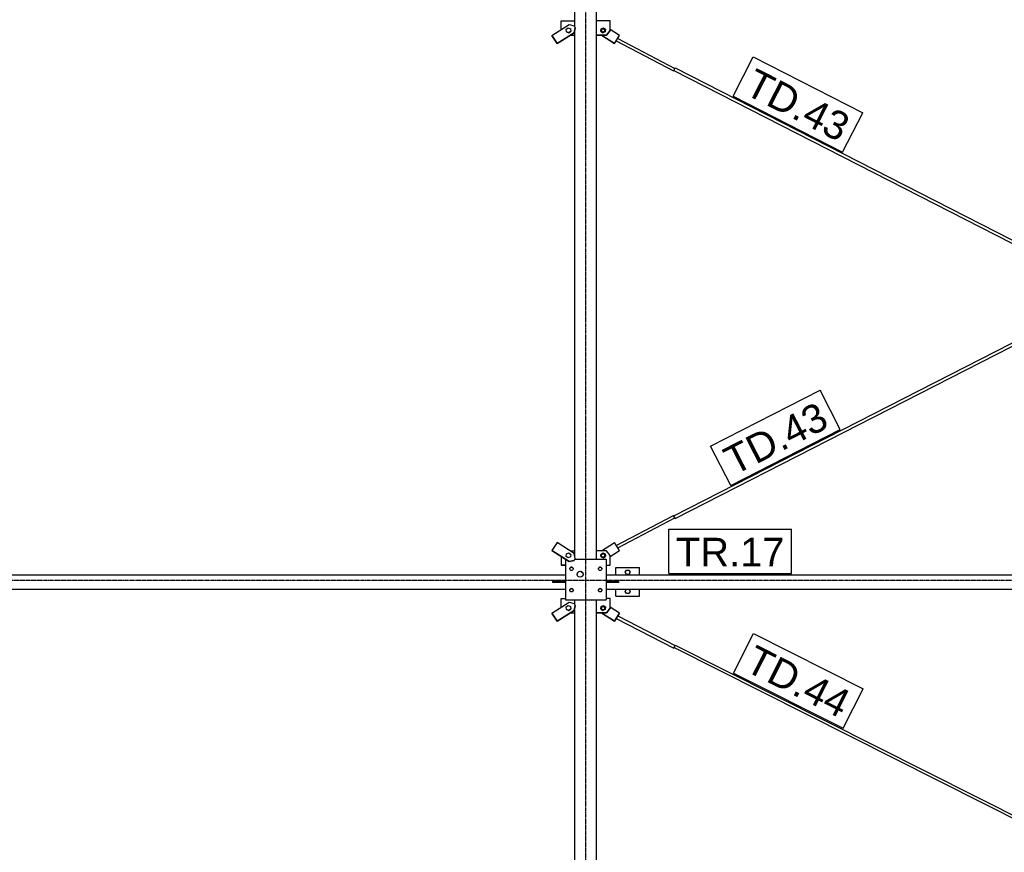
# Model space of a CAD drawing. Header units: millimetres. Extents: x -288865 to 11255, y 102926 to 380857.
# Tile 96 of 142: x -154191 to -150073, y 273375 to 276857. Entities that reach past the tile are written whole.
import ezdxf

# ---------------------------------------------------------------- set-up
doc = ezdxf.new("R2010")
doc.units = ezdxf.units.MM
doc.header["$MEASUREMENT"] = 0
doc.set_wipeout_variables(frame=1)
doc.linetypes.add('DXK_LINE_DOT3', pattern=[5.9187, 2.979, -0.9799, 0.9799, -0.9799])
for name, color, linetype in [('TS_INNE_OBIEKTY', 7, 'Continuous'), ('TS_LINIE_WIDOCZNE', 7, 'Continuous'), ('TS_OPISY', 7, 'Continuous'), ('TS_OPISY_LINIE', 7, 'Continuous'), ('TS_OPISY_RAMKA', 7, 'Continuous')]:
    doc.layers.add(name, color=color, linetype=linetype)
doc.styles.add('ARIAL', font='arial.ttf')

# ---------------------------------------------------------------- blocks, each defined once
blk = doc.blocks.new('Part-65880428-1358 - 1330')
at = {"layer": 'TS_LINIE_WIDOCZNE', "color": 1, "linetype": 'Continuous'}
for p, q in [((45625, 57378.4), (45625.5, 57378.4)), ((45625, 57378.4), (45625, 57208.2)), ((45664.1, 57378.4), (45795, 57378.4)), ((45795, 57378.4), (45795, 57208.2)), ((45643, 57338.6), (45643.3, 57340.7)), ((45643.3, 57340.5), (45643, 57338.5)), ((45643.3, 57336.4), (45643, 57338.6)), ((45643.3, 57340.7), (45644.3, 57342.7)), ((45644.3, 57342.5), (45643.3, 57340.5)), ((45644.3, 57334.4), (45643.3, 57336.4)), ((45644.3, 57342.7), (45645.9, 57344.2)), ((45645.9, 57344), (45644.3, 57342.5)), ((45645.9, 57332.9), (45644.3, 57334.4)), ((45645.9, 57344.2), (45647.8, 57345.2)), ((45647.8, 57345), (45645.9, 57344)), ((45647.8, 57331.9), (45645.9, 57332.9)), ((45647.8, 57345.2), (45650, 57345.6)), ((45650, 57345.4), (45647.8, 57345)), ((45650, 57331.6), (45647.8, 57331.9)), ((45650, 57345.4), (45650, 57345.6)), ((45650, 57345.6), (45652.2, 57345.2)), ((45652.2, 57345), (45650, 57345.4)), ((45652.2, 57331.9), (45650, 57331.6)), ((45652.2, 57345.2), (45654.1, 57344.2)), ((45654.1, 57344), (45652.2, 57345)), ((45654.1, 57332.9), (45652.2, 57331.9)), ((45654.1, 57344.2), (45655.7, 57342.7)), ((45655.7, 57342.5), (45654.1, 57344)), ((45655.7, 57334.4), (45654.1, 57332.9)), ((45655.7, 57342.7), (45656.7, 57340.7)), ((45656.7, 57340.5), (45655.7, 57342.5)), ((45656.7, 57336.4), (45655.7, 57334.4)), ((45656.7, 57340.7), (45657, 57338.6)), ((45657, 57338.5), (45656.7, 57340.5)), ((45657, 57338.6), (45656.7, 57336.4)), ((45675.7, 57321.8), (45680.2, 57326.4)), ((45680.2, 57326.2), (45675.7, 57321.6)), ((45680.2, 57326.4), (45686.5, 57328)), ((45686.5, 57327.8), (45680.2, 57326.2)), ((45686.5, 57328), (45692.8, 57326.4)), ((45692.8, 57326.2), (45686.5, 57327.8)), ((45692.8, 57326.4), (45697.3, 57321.8)), ((45697.3, 57321.6), (45692.8, 57326.2)), ((45763, 57338.6), (45763.3, 57340.7)), ((45763.3, 57340.5), (45763, 57338.5)), ((45763.3, 57336.4), (45763, 57338.6)), ((45763.3, 57340.7), (45764.3, 57342.7)), ((45764.3, 57342.5), (45763.3, 57340.5)), ((45764.3, 57334.4), (45763.3, 57336.4)), ((45764.3, 57342.7), (45765.9, 57344.2)), ((45765.9, 57344), (45764.3, 57342.5)), ((45765.9, 57332.9), (45764.3, 57334.4)), ((45765.9, 57344.2), (45767.8, 57345.2)), ((45767.8, 57345), (45765.9, 57344)), ((45767.8, 57331.9), (45765.9, 57332.9)), ((45767.8, 57345.2), (45770, 57345.6)), ((45770, 57345.4), (45767.8, 57345)), ((45770, 57331.6), (45767.8, 57331.9)), ((45770, 57345.4), (45770, 57345.6)), ((45770, 57345.6), (45772.2, 57345.2)), ((45772.2, 57345), (45770, 57345.4)), ((45772.2, 57331.9), (45770, 57331.6)), ((45772.2, 57345.2), (45774.1, 57344.2)), ((45774.1, 57344), (45772.2, 57345)), ((45774.1, 57332.9), (45772.2, 57331.9)), ((45774.1, 57344.2), (45775.7, 57342.7)), ((45775.7, 57342.5), (45774.1, 57344)), ((45775.7, 57334.4), (45774.1, 57332.9)), ((45775.7, 57342.7), (45776.7, 57340.7)), ((45776.7, 57340.5), (45775.7, 57342.5)), ((45776.7, 57336.4), (45775.7, 57334.4)), ((45776.7, 57340.7), (45777, 57338.6)), ((45777, 57338.5), (45776.7, 57340.5)), ((45777, 57338.6), (45776.7, 57336.4)), ((45674, 57315.5), (45675.7, 57321.8)), ((45675.7, 57321.6), (45674, 57315.4)), ((45675.7, 57309.3), (45674, 57315.5)), ((45680.2, 57304.7), (45675.7, 57309.3)), ((45686.5, 57303), (45680.2, 57304.7)), ((45692.8, 57304.7), (45686.5, 57303)), ((45697.3, 57309.3), (45692.8, 57304.7)), ((45697.3, 57321.8), (45699, 57315.5)), ((45699, 57315.4), (45697.3, 57321.6)), ((45699, 57315.5), (45697.3, 57309.3)), ((45643, 57248.6), (45643.3, 57250.7)), ((45643.3, 57250.5), (45643, 57248.5)), ((45643.3, 57246.4), (45643, 57248.6)), ((45643.3, 57250.7), (45644.3, 57252.7)), ((45644.3, 57252.5), (45643.3, 57250.5)), ((45644.3, 57244.5), (45643.3, 57246.4)), ((45644.3, 57252.7), (45645.9, 57254.2)), ((45645.9, 57254), (45644.3, 57252.5)), ((45645.9, 57242.9), (45644.3, 57244.5)), ((45645.9, 57254.2), (45647.8, 57255.2)), ((45647.8, 57255), (45645.9, 57254)), ((45647.8, 57241.9), (45645.9, 57242.9)), ((45647.8, 57255.2), (45650, 57255.6)), ((45650, 57255.4), (45647.8, 57255)), ((45650, 57241.6), (45647.8, 57241.9)), ((45650, 57255.4), (45650, 57255.6)), ((45650, 57255.6), (45652.2, 57255.2)), ((45652.2, 57255), (45650, 57255.4)), ((45652.2, 57241.9), (45650, 57241.6)), ((45652.2, 57255.2), (45654.1, 57254.2)), ((45654.1, 57254), (45652.2, 57255)), ((45654.1, 57242.9), (45652.2, 57241.9)), ((45654.1, 57254.2), (45655.7, 57252.7)), ((45655.7, 57252.5), (45654.1, 57254)), ((45655.7, 57244.5), (45654.1, 57242.9)), ((45655.7, 57252.7), (45656.7, 57250.7)), ((45656.7, 57250.5), (45655.7, 57252.5)), ((45656.7, 57246.4), (45655.7, 57244.5)), ((45656.7, 57250.7), (45657, 57248.6)), ((45657, 57248.5), (45656.7, 57250.5)), ((45657, 57248.6), (45656.7, 57246.4)), ((45763, 57248.6), (45763.3, 57250.7)), ((45763.3, 57250.5), (45763, 57248.5)), ((45763.3, 57246.4), (45763, 57248.6)), ((45763.3, 57250.7), (45764.3, 57252.7)), ((45764.3, 57252.5), (45763.3, 57250.5)), ((45764.3, 57244.5), (45763.3, 57246.4)), ((45764.3, 57252.7), (45765.9, 57254.2)), ((45765.9, 57254), (45764.3, 57252.5)), ((45765.9, 57242.9), (45764.3, 57244.5)), ((45765.9, 57254.2), (45767.8, 57255.2)), ((45767.8, 57255), (45765.9, 57254)), ((45767.8, 57241.9), (45765.9, 57242.9)), ((45767.8, 57255.2), (45770, 57255.6)), ((45770, 57255.4), (45767.8, 57255)), ((45770, 57241.6), (45767.8, 57241.9)), ((45770, 57255.4), (45770, 57255.6)), ((45770, 57255.6), (45772.2, 57255.2)), ((45772.2, 57255), (45770, 57255.4)), ((45772.2, 57241.9), (45770, 57241.6)), ((45772.2, 57255.2), (45774.1, 57254.2)), ((45774.1, 57254), (45772.2, 57255)), ((45774.1, 57242.9), (45772.2, 57241.9)), ((45774.1, 57254.2), (45775.7, 57252.7)), ((45775.7, 57252.5), (45774.1, 57254)), ((45775.7, 57244.5), (45774.1, 57242.9)), ((45775.7, 57252.7), (45776.7, 57250.7)), ((45776.7, 57250.5), (45775.7, 57252.5)), ((45776.7, 57246.4), (45775.7, 57244.5)), ((45776.7, 57250.7), (45777, 57248.6)), ((45777, 57248.5), (45776.7, 57250.5)), ((45777, 57248.6), (45776.7, 57246.4)), ((45625, 57208.4), (45795, 57208.4)), ((45625, 57208.2), (45795, 57208.2))]:
    blk.add_line(p, q, dxfattribs=at)
blk = doc.blocks.new('Part-65880428-1573 - 1330')
at = {"layer": 'TS_LINIE_WIDOCZNE', "color": 1, "linetype": 'Continuous'}
for p, q in [((47915, 58498), (49986.5, 59556.2)), ((47928.2, 58491.2), (49993, 59546)), ((46078.3, 57559.7), (47902, 58491.3)), ((46083.7, 57549), (47915, 58484.5)), ((46079.1, 57558.1), (46078.3, 57559.7)), ((46078.3, 57559.7), (46079, 57558.1)), ((46080.9, 57554.4), (46079, 57558.1)), ((46081.1, 57554.3), (46079.1, 57558.1)), ((46083, 57550.5), (46081.1, 57554.3)), ((46082.6, 57551.2), (46082.9, 57550.6)), ((46082.9, 57550.6), (46083.7, 57549)), ((46083.7, 57549), (46083, 57550.5))]:
    blk.add_line(p, q, dxfattribs=at)
blk = doc.blocks.new('Part-65880428-1577 - 1330')
at = {"layer": 'TS_LINIE_WIDOCZNE', "color": 1, "linetype": 'Continuous'}
for p, q in [((46080.6, 57012), (46079.1, 57008.9)), ((46079.1, 57008.9), (47901.8, 56090.7)), ((46081.2, 57013.1), (46084.5, 57019.6)), ((46084.5, 57019.6), (47915, 56097.4)), ((47928.3, 56090.7), (49992.5, 55050.9)), ((47915, 56084), (49986, 55040.7))]:
    blk.add_line(p, q, dxfattribs=at)
blk = doc.blocks.new('Part-65880428-1400 - 1330')
at = {"layer": 'TS_LINIE_WIDOCZNE', "color": 1, "linetype": 'Continuous'}
for p, q in [((45568.6, 59568.8), (45640.3, 59614.4)), ((45640.3, 59614.4), (45661, 59609.7)), ((45661, 59609.7), (45666.4, 59601.3)), ((45661.8, 59580.6), (45666.4, 59601.3)), ((45666.4, 59601.2), (45661.8, 59580.5)), ((45666.4, 59601.2), (45666.4, 59601.3)), ((45568.6, 59568.7), (45568.6, 59568.8)), ((45568.6, 59568.8), (45590.1, 59535)), ((45590.1, 59534.9), (45568.6, 59568.7)), ((45590.1, 59535), (45661.8, 59580.6)), ((45661.8, 59580.5), (45590.1, 59534.9)), ((45661.8, 59580.5), (45661.8, 59580.6)), ((45590.1, 59534.9), (45590.1, 59535))]:
    blk.add_line(p, q, dxfattribs=at)
blk = doc.blocks.new('Part-65880428-1401 - 1330')
at = {"layer": 'TS_LINIE_WIDOCZNE', "color": 1, "linetype": 'Continuous'}
for p, q in [((45607.6, 59593.6), (45607.6, 59630)), ((45607.6, 59630), (45664.5, 59630)), ((45645, 59569.8), (45664.5, 59569.8)), ((45645.2, 59570), (45664.5, 59570))]:
    blk.add_line(p, q, dxfattribs=at)
blk = doc.blocks.new('Part-65880428-1402 - 1330')
at = {"layer": 'TS_LINIE_WIDOCZNE', "color": 1, "linetype": 'Continuous'}
for p, q in [((45590.1, 57448.4), (45568.6, 57414.7)), ((45661.8, 57402.8), (45590.1, 57448.4)), ((45568.6, 57414.7), (45640.3, 57369.1)), ((45568.6, 57414.6), (45568.6, 57414.7)), ((45640.3, 57369), (45568.6, 57414.6)), ((45640.3, 57369.1), (45661, 57373.7)), ((45661, 57373.6), (45640.3, 57369)), ((45640.3, 57369.1), (45640.3, 57369)), ((45661, 57373.7), (45666.4, 57382.1)), ((45661, 57373.6), (45666.4, 57382)), ((45661, 57373.7), (45661, 57373.6)), ((45666.4, 57382.1), (45661.8, 57402.8)), ((45666.4, 57382.1), (45666.4, 57382))]:
    blk.add_line(p, q, dxfattribs=at)
blk = doc.blocks.new('Part-65880428-1403 - 1330')
at = {"layer": 'TS_LINIE_WIDOCZNE', "color": 1, "linetype": 'Continuous'}
for p, q in [((45568.6, 57152.8), (45640.3, 57198.4)), ((45640.3, 57198.4), (45661, 57193.7)), ((45590.1, 57119), (45661.8, 57164.6)), ((45661.8, 57164.5), (45590.1, 57118.9)), ((45661, 57193.7), (45666.4, 57185.3)), ((45661.8, 57164.6), (45666.4, 57185.3)), ((45666.4, 57185.2), (45661.8, 57164.5)), ((45661.8, 57164.5), (45661.8, 57164.6)), ((45666.4, 57185.2), (45666.4, 57185.3)), ((45568.6, 57152.7), (45568.6, 57152.8)), ((45568.6, 57152.8), (45590.1, 57119)), ((45590.1, 57118.9), (45568.6, 57152.7)), ((45590.1, 57118.9), (45590.1, 57119))]:
    blk.add_line(p, q, dxfattribs=at)
blk = doc.blocks.new('Part-65880428-1404 - 1330')
at = {"layer": 'TS_LINIE_WIDOCZNE', "color": 1, "linetype": 'Continuous'}
for p, q in [((45607.6, 57177.6), (45607.6, 57214)), ((45607.6, 57214), (45625, 57214)), ((45645, 57153.8), (45664.5, 57153.8)), ((45645.2, 57154), (45664.5, 57154))]:
    blk.add_line(p, q, dxfattribs=at)
blk = doc.blocks.new('Part-65880428-1405 - 1330')
at = {"layer": 'TS_LINIE_WIDOCZNE', "color": 1, "linetype": 'Continuous'}
for p, q in [((45812.4, 57214), (45795, 57214)), ((45812.4, 57173.8), (45812.4, 57214)), ((45775.4, 57174.1), (45775.7, 57176.3)), ((45775.7, 57176.1), (45775.4, 57174.1)), ((45775.7, 57172), (45775.4, 57174.1)), ((45775.7, 57176.3), (45776.7, 57178.2)), ((45776.7, 57178.1), (45775.7, 57176.1)), ((45776.7, 57170), (45775.7, 57172)), ((45776.7, 57178.2), (45778.2, 57179.8)), ((45778.2, 57179.6), (45776.7, 57178.1)), ((45778.2, 57168.5), (45776.7, 57170)), ((45778.2, 57179.8), (45780.2, 57180.8)), ((45780.2, 57180.6), (45778.2, 57179.6)), ((45780.2, 57167.5), (45778.2, 57168.5)), ((45780.2, 57180.8), (45782.4, 57181.1)), ((45782.4, 57181), (45780.2, 57180.6)), ((45782.4, 57167.1), (45780.2, 57167.5)), ((45782.4, 57181), (45782.4, 57181.1)), ((45782.4, 57181.1), (45784.5, 57180.8)), ((45784.5, 57180.6), (45782.4, 57181)), ((45784.5, 57167.5), (45782.4, 57167.1)), ((45784.5, 57180.8), (45786.5, 57179.8)), ((45786.5, 57179.6), (45784.5, 57180.6)), ((45786.5, 57168.5), (45784.5, 57167.5)), ((45786.5, 57179.8), (45788, 57178.2)), ((45788, 57178.1), (45786.5, 57179.6)), ((45788, 57170), (45786.5, 57168.5)), ((45788, 57178.2), (45789, 57176.3)), ((45789, 57176.1), (45788, 57178.1)), ((45789, 57172), (45788, 57170)), ((45789, 57176.3), (45789.4, 57174.1)), ((45789.3, 57174.1), (45789, 57176.1)), ((45789.4, 57174.1), (45789, 57172)), ((45797.4, 57154), (45812.4, 57174)), ((45812.4, 57173.8), (45797.4, 57153.8)), ((45755.5, 57154), (45797.4, 57154)), ((45797.4, 57153.8), (45755.5, 57153.8)), ((45797.4, 57153.8), (45797.4, 57154))]:
    blk.add_line(p, q, dxfattribs=at)
blk = doc.blocks.new('Part-65880428-1406 - 1330')
at = {"layer": 'TS_LINIE_WIDOCZNE', "color": 1, "linetype": 'Continuous'}
for p, q in [((45644.6, 57413.8), (45664.5, 57413.8)), ((45607.7, 57389.7), (45607.7, 57353.6)), ((45625, 57353.8), (45607.7, 57353.8)), ((45607.7, 57353.6), (45625, 57353.6))]:
    blk.add_line(p, q, dxfattribs=at)
blk = doc.blocks.new('Part-65880428-1407 - 1330')
at = {"layer": 'TS_LINIE_WIDOCZNE', "color": 1, "linetype": 'Continuous'}
for p, q in [((45797.3, 57413.8), (45755.5, 57413.8)), ((45812.3, 57393.8), (45797.3, 57413.8)), ((45775.3, 57393.8), (45775.7, 57395.9)), ((45775.7, 57391.6), (45775.3, 57393.8)), ((45775.7, 57395.9), (45776.7, 57397.9)), ((45776.7, 57389.6), (45775.7, 57391.6)), ((45776.7, 57397.9), (45778.2, 57399.4)), ((45778.2, 57388.1), (45776.7, 57389.6)), ((45778.2, 57399.4), (45780.2, 57400.4)), ((45780.2, 57387.1), (45778.2, 57388.1)), ((45780.2, 57400.4), (45782.3, 57400.8)), ((45782.4, 57386.8), (45780.2, 57387.1)), ((45782.3, 57400.6), (45782.3, 57400.8)), ((45782.3, 57400.8), (45784.5, 57400.4)), ((45784.5, 57387.1), (45782.4, 57386.8)), ((45784.5, 57400.4), (45786.5, 57399.4)), ((45786.5, 57388.1), (45784.5, 57387.1)), ((45786.5, 57399.4), (45788, 57397.9)), ((45788, 57389.7), (45786.5, 57388.1)), ((45788, 57397.9), (45789, 57395.9)), ((45789, 57391.6), (45788, 57389.7)), ((45789, 57395.9), (45789.3, 57393.8)), ((45789.3, 57393.8), (45789, 57391.6)), ((45812.3, 57353.8), (45812.3, 57393.8)), ((45795, 57353.8), (45812.3, 57353.8)), ((45795, 57353.6), (45812.3, 57353.6)), ((45812.3, 57353.6), (45812.3, 57353.8))]:
    blk.add_line(p, q, dxfattribs=at)
blk = doc.blocks.new('Part-65880428-1434 - 1330')
at = {"layer": 'TS_LINIE_WIDOCZNE', "color": 1, "linetype": 'Continuous'}
for p, q in [((45812.4, 59630), (45755.5, 59630)), ((45812.4, 59589.8), (45812.4, 59630)), ((45775.4, 59590.1), (45775.7, 59592.3)), ((45775.7, 59592.1), (45775.4, 59590)), ((45775.7, 59588), (45775.4, 59590.1)), ((45775.7, 59592.3), (45776.7, 59594.2)), ((45776.7, 59594.1), (45775.7, 59592.1)), ((45776.7, 59586), (45775.7, 59588)), ((45776.7, 59594.2), (45778.2, 59595.8)), ((45778.2, 59595.6), (45776.7, 59594.1)), ((45778.2, 59595.8), (45780.2, 59596.8)), ((45780.2, 59596.6), (45778.2, 59595.6)), ((45780.2, 59596.8), (45782.4, 59597.1)), ((45782.4, 59597), (45780.2, 59596.6)), ((45782.4, 59597), (45782.4, 59597.1)), ((45782.4, 59597.1), (45784.5, 59596.8)), ((45784.5, 59596.6), (45782.4, 59597)), ((45784.5, 59596.8), (45786.5, 59595.8)), ((45786.5, 59595.6), (45784.5, 59596.6)), ((45786.5, 59595.8), (45788, 59594.2)), ((45788, 59594.1), (45786.5, 59595.6)), ((45788, 59594.2), (45789, 59592.3)), ((45789, 59592.1), (45788, 59594.1)), ((45789, 59588), (45788, 59586)), ((45789, 59592.3), (45789.4, 59590.1)), ((45789.3, 59590.1), (45789, 59592.1)), ((45789.4, 59590.1), (45789, 59588)), ((45797.4, 59570), (45812.4, 59590)), ((45812.4, 59589.8), (45797.4, 59569.8)), ((45755.5, 59570), (45797.4, 59570)), ((45797.4, 59569.8), (45755.5, 59569.8)), ((45778.2, 59584.5), (45776.7, 59586)), ((45780.2, 59583.5), (45778.2, 59584.5)), ((45782.4, 59583.1), (45780.2, 59583.5)), ((45784.5, 59583.5), (45782.4, 59583.1)), ((45786.5, 59584.5), (45784.5, 59583.5)), ((45788, 59586), (45786.5, 59584.5)), ((45797.4, 59569.8), (45797.4, 59570))]:
    blk.add_line(p, q, dxfattribs=at)
blk = doc.blocks.new('Part-65880428-1470 - 1330')
at = {"layer": 'TS_LINIE_WIDOCZNE', "color": 1, "linetype": 'Continuous'}
for p, q in [((45837.6, 57130.9), (46077.9, 57006.7)), ((45844, 57141.1), (46083.3, 57017.3)), ((46077.9, 57006.7), (46081.2, 57013.1))]:
    blk.add_line(p, q, dxfattribs=at)
blk = doc.blocks.new('Part-65880428-1471 - 1330')
at = {"layer": 'TS_LINIE_WIDOCZNE', "color": 1, "linetype": 'Continuous'}
for p, q in [((45837.6, 57436.4), (46077, 57561.8)), ((45844, 57426.3), (46082.6, 57551.2)), ((46077, 57561.8), (46077.8, 57560.3)), ((46079.8, 57556.5), (46077.8, 57560.3)), ((46077.8, 57560.3), (46079.8, 57556.5)), ((46081.8, 57552.8), (46079.8, 57556.5)), ((46079.8, 57556.5), (46081.8, 57552.8)), ((46081.8, 57552.8), (46082.6, 57551.2))]:
    blk.add_line(p, q, dxfattribs=at)
blk = doc.blocks.new('Part-65880428-1472 - 1330')
at = {"layer": 'TS_LINIE_WIDOCZNE', "color": 1, "linetype": 'Continuous'}
for p, q in [((45837.4, 59546.7), (46077.4, 59420.6)), ((45843.9, 59556.8), (46082.8, 59431.3)), ((46078.2, 59422.2), (46077.4, 59420.6)), ((46080.2, 59425.9), (46078.2, 59422.2)), ((46080.7, 59427), (46080.2, 59425.9))]:
    blk.add_line(p, q, dxfattribs=at)
blk = doc.blocks.new('Part-65880428-1485 - 1330')
at = {"layer": 'TS_LINIE_WIDOCZNE', "color": 1, "linetype": 'Continuous'}
for p, q in [((45664.5, 59604.3), (45664.5, 62102.5)), ((45755.5, 57378.4), (45755.5, 62102.5)), ((45664.5, 57390.7), (45664.5, 59592.8)), ((45664.5, 57378.4), (45664.5, 57379)), ((45664.5, 57188.3), (45664.5, 57208.2)), ((45755.5, 56090.8), (45755.5, 57208.2)), ((45664.5, 56090.8), (45664.5, 57176.8)), ((45664.5, 56090.8), (45755.5, 56090.8))]:
    blk.add_line(p, q, dxfattribs=at)
blk = doc.blocks.new('Part-65880428-1572 - 1330')
at = {"layer": 'TS_LINIE_WIDOCZNE', "color": 1, "linetype": 'Continuous'}
for p, q in [((46078.5, 59422.7), (47901.8, 58491.2)), ((46080.6, 59427), (46081.1, 59427.9)), ((46081.1, 59427.9), (46083.1, 59431.7)), ((46083.1, 59431.7), (46083.9, 59433.4)), ((46083.9, 59433.4), (47915, 58498)), ((47915, 58484.5), (49986.1, 57426.5)), ((47928, 58491.3), (49992.6, 57436.6))]:
    blk.add_line(p, q, dxfattribs=at)
blk = doc.blocks.new('Part-65880428-1576 - 1330')
at = {"layer": 'TS_LINIE_WIDOCZNE', "color": 1, "linetype": 'Continuous'}
for p, q in [((47915, 56097.4), (49986.1, 57140.8)), ((47928.2, 56090.7), (49992.6, 57130.6)), ((46079.2, 55172.6), (47901.7, 56090.7)), ((46084.5, 55161.9), (47915, 56084)), ((46080.8, 55169.3), (46079.2, 55172.6)), ((46081.3, 55168.3), (46084.5, 55161.9))]:
    blk.add_line(p, q, dxfattribs=at)
blk = doc.blocks.new('Part-65880428-1676 - 1330')
at = {"layer": 'TS_LINIE_WIDOCZNE', "color": 1, "linetype": 'Continuous'}
for p, q in [((45795, 57286.8), (45847.1, 57286.8)), ((45847.1, 57280.8), (45795, 57280.8)), ((45847.1, 57286.8), (45847.1, 57280.8))]:
    blk.add_line(p, q, dxfattribs=at)
blk = doc.blocks.new('Part-65880428-1677 - 1330')
at = {"layer": 'TS_LINIE_WIDOCZNE', "color": 1, "linetype": 'Continuous'}
for p, q in [((45572.7, 57280.8), (45572.7, 57286.8)), ((45572.7, 57286.8), (45625, 57286.8)), ((45625, 57280.8), (45572.7, 57280.8))]:
    blk.add_line(p, q, dxfattribs=at)
blk = doc.blocks.new('Part-65880428-1682 - 1330')
at = {"layer": 'TS_LINIE_WIDOCZNE', "color": 1, "linetype": 'Continuous'}
for p, q in [((45851.4, 57152.8), (45812.4, 57177.6)), ((45829.9, 57118.9), (45775, 57153.8)), ((45775.2, 57153.8), (45829.9, 57119)), ((45829.9, 57119), (45851.4, 57152.8)), ((45851.4, 57152.7), (45829.9, 57118.9)), ((45829.9, 57119), (45829.9, 57118.9)), ((45851.4, 57152.8), (45851.4, 57152.7))]:
    blk.add_line(p, q, dxfattribs=at)
blk = doc.blocks.new('Part-65880428-1683 - 1330')
at = {"layer": 'TS_LINIE_WIDOCZNE', "color": 1, "linetype": 'Continuous'}
for p, q in [((45775.4, 57413.8), (45829.9, 57448.4)), ((45851.4, 57414.7), (45829.9, 57448.4)), ((45812.3, 57389.9), (45851.4, 57414.7)), ((45812.3, 57389.7), (45851.4, 57414.6)), ((45851.4, 57414.6), (45851.4, 57414.7))]:
    blk.add_line(p, q, dxfattribs=at)
blk = doc.blocks.new('Part-65880428-1703 - 1330')
at = {"layer": 'TS_LINIE_WIDOCZNE', "color": 1, "linetype": 'Continuous'}
for p, q in [((45851.4, 59568.8), (45812.4, 59593.6)), ((45829.9, 59534.9), (45775, 59569.8)), ((45775.2, 59569.8), (45829.9, 59535)), ((45829.9, 59535), (45851.4, 59568.8)), ((45829.9, 59534.9), (45838.2, 59547.8)), ((45843.2, 59555.7), (45851.4, 59568.7)), ((45851.4, 59568.7), (45851.4, 59568.8)), ((45829.9, 59535), (45829.9, 59534.9))]:
    blk.add_line(p, q, dxfattribs=at)
blk = doc.blocks.new('Part-65880428-1793 - 1330')
at = {"layer": 'TS_LINIE_WIDOCZNE', "color": 1, "linetype": 'Continuous'}
for p, q in [((45795, 57313.8), (50038.2, 57313.8)), ((45795, 57253.8), (50038.2, 57253.8))]:
    blk.add_line(p, q, dxfattribs=at)
blk = doc.blocks.new('Part-65880428-1813 - 1330')
at = {"layer": 'TS_LINIE_WIDOCZNE', "color": 1, "linetype": 'Continuous'}
for p, q in [((42225, 57313.8), (45625, 57313.8)), ((42225, 57253.8), (45625, 57253.8))]:
    blk.add_line(p, q, dxfattribs=at)
blk = doc.blocks.new('Bolt-65880428-1882 - 1330')
at = {"layer": 'TS_INNE_OBIEKTY', "color": 1, "linetype": 'Continuous'}
for p, q in [((45643, 57338.4), (45643.3, 57340.6)), ((45643.3, 57336.2), (45643, 57338.4)), ((45643.3, 57340.6), (45644.3, 57342.5)), ((45644.3, 57334.3), (45643.3, 57336.2)), ((45644.3, 57342.5), (45645.9, 57344.1)), ((45645.9, 57332.7), (45644.3, 57334.3)), ((45645.9, 57344.1), (45647.8, 57345)), ((45647.8, 57331.7), (45645.9, 57332.7)), ((45647.8, 57345), (45650, 57345.4)), ((45650, 57331.4), (45647.8, 57331.7)), ((45650, 57345.4), (45652.2, 57345)), ((45652.2, 57331.7), (45650, 57331.4)), ((45652.2, 57345), (45654.1, 57344.1)), ((45654.1, 57332.7), (45652.2, 57331.7)), ((45654.1, 57344.1), (45655.7, 57342.5)), ((45655.7, 57334.3), (45654.1, 57332.7)), ((45655.7, 57342.5), (45656.7, 57340.6)), ((45656.7, 57336.2), (45655.7, 57334.3)), ((45656.7, 57340.6), (45657, 57338.4)), ((45657, 57338.4), (45656.7, 57336.2)), ((45763, 57338.4), (45763.3, 57340.6)), ((45763.3, 57336.2), (45763, 57338.4)), ((45763.3, 57340.6), (45764.3, 57342.5)), ((45764.3, 57334.3), (45763.3, 57336.2)), ((45764.3, 57342.5), (45765.9, 57344.1)), ((45765.9, 57332.7), (45764.3, 57334.3)), ((45765.9, 57344.1), (45767.8, 57345)), ((45767.8, 57331.7), (45765.9, 57332.7)), ((45767.8, 57345), (45770, 57345.4)), ((45770, 57331.4), (45767.8, 57331.7)), ((45770, 57345.4), (45772.2, 57345)), ((45772.2, 57331.7), (45770, 57331.4)), ((45772.2, 57345), (45774.1, 57344.1)), ((45774.1, 57332.7), (45772.2, 57331.7)), ((45774.1, 57344.1), (45775.7, 57342.5)), ((45775.7, 57334.3), (45774.1, 57332.7)), ((45775.7, 57342.5), (45776.7, 57340.6)), ((45776.7, 57336.2), (45775.7, 57334.3)), ((45776.7, 57340.6), (45777, 57338.4)), ((45777, 57338.4), (45776.7, 57336.2)), ((45643, 57248.4), (45643.3, 57250.6)), ((45643.3, 57246.2), (45643, 57248.4)), ((45643.3, 57250.6), (45644.3, 57252.5)), ((45644.3, 57244.3), (45643.3, 57246.2)), ((45644.3, 57252.5), (45645.9, 57254.1)), ((45645.9, 57242.7), (45644.3, 57244.3)), ((45645.9, 57254.1), (45647.8, 57255.1)), ((45647.8, 57241.8), (45645.9, 57242.7)), ((45647.8, 57255.1), (45650, 57255.4)), ((45650, 57241.4), (45647.8, 57241.8)), ((45650, 57255.4), (45652.2, 57255.1)), ((45652.2, 57241.8), (45650, 57241.4)), ((45652.2, 57255.1), (45654.1, 57254.1)), ((45654.1, 57242.7), (45652.2, 57241.8)), ((45654.1, 57254.1), (45655.7, 57252.5)), ((45655.7, 57244.3), (45654.1, 57242.7)), ((45655.7, 57252.5), (45656.7, 57250.6)), ((45656.7, 57246.2), (45655.7, 57244.3)), ((45656.7, 57250.6), (45657, 57248.4)), ((45657, 57248.4), (45656.7, 57246.2)), ((45763, 57248.4), (45763.3, 57250.6)), ((45763.3, 57246.2), (45763, 57248.4)), ((45763.3, 57250.6), (45764.3, 57252.5)), ((45764.3, 57244.3), (45763.3, 57246.2)), ((45764.3, 57252.5), (45765.9, 57254.1)), ((45765.9, 57242.7), (45764.3, 57244.3)), ((45765.9, 57254.1), (45767.8, 57255.1)), ((45767.8, 57241.8), (45765.9, 57242.7)), ((45767.8, 57255.1), (45770, 57255.4)), ((45770, 57241.4), (45767.8, 57241.8)), ((45770, 57255.4), (45772.2, 57255.1)), ((45772.2, 57241.8), (45770, 57241.4)), ((45772.2, 57255.1), (45774.1, 57254.1)), ((45774.1, 57242.7), (45772.2, 57241.8)), ((45774.1, 57254.1), (45775.7, 57252.5)), ((45775.7, 57244.3), (45774.1, 57242.7)), ((45775.7, 57252.5), (45776.7, 57250.6)), ((45776.7, 57246.2), (45775.7, 57244.3)), ((45776.7, 57250.6), (45777, 57248.4)), ((45777, 57248.4), (45776.7, 57246.2))]:
    blk.add_line(p, q, dxfattribs=at)
blk = doc.blocks.new('Bolt-65880428-1934 - 1330')
at = {"layer": 'TS_INNE_OBIEKTY', "color": 1, "linetype": 'Continuous'}
for p, q in [((45628.1, 59594.8), (45636.4, 59601.1)), ((45629.3, 59584.5), (45628.1, 59594.8)), ((45629.3, 59584.4), (45628.1, 59594.7)), ((45636.4, 59601.1), (45646, 59597)), ((45646, 59597), (45647.2, 59586.7)), ((45629.3, 59584.4), (45629.3, 59584.5)), ((45638.9, 59580.5), (45629.3, 59584.5)), ((45629.3, 59584.4), (45638.9, 59580.3)), ((45647.2, 59586.7), (45638.9, 59580.5)), ((45638.9, 59580.3), (45647.2, 59586.5)), ((45638.9, 59580.3), (45638.9, 59580.5)), ((45647.2, 59586.5), (45647.2, 59586.7))]:
    blk.add_line(p, q, dxfattribs=at)
blk = doc.blocks.new('Bolt-65880428-1935 - 1330')
at = {"layer": 'TS_INNE_OBIEKTY', "color": 1, "linetype": 'Continuous'}
for p, q in [((45629.3, 57400.8), (45638.9, 57404.9)), ((45638.9, 57404.9), (45647.2, 57398.7)), ((45628.1, 57390.5), (45629.3, 57400.8)), ((45628.1, 57390.3), (45628.1, 57390.5)), ((45636.4, 57384.3), (45628.1, 57390.5)), ((45636.4, 57384.1), (45628.1, 57390.3)), ((45646, 57388.3), (45636.4, 57384.3)), ((45646, 57388.2), (45636.4, 57384.1)), ((45636.4, 57384.1), (45636.4, 57384.3)), ((45647.2, 57398.7), (45646, 57388.3)), ((45647.2, 57398.5), (45646, 57388.2)), ((45646, 57388.2), (45646, 57388.3))]:
    blk.add_line(p, q, dxfattribs=at)
blk = doc.blocks.new('Bolt-65880428-1936 - 1330')
at = {"layer": 'TS_INNE_OBIEKTY', "color": 1, "linetype": 'Continuous'}
for p, q in [((45772.8, 57170.9), (45774, 57181.2)), ((45772.8, 57170.7), (45772.8, 57170.9)), ((45781.1, 57164.6), (45772.8, 57170.9)), ((45772.8, 57170.7), (45781.1, 57164.5)), ((45774, 57181.2), (45783.6, 57185.2)), ((45790.7, 57168.7), (45781.1, 57164.6)), ((45790.7, 57168.5), (45781.1, 57164.5)), ((45781.1, 57164.5), (45781.1, 57164.6)), ((45783.6, 57185.2), (45791.9, 57179)), ((45791.9, 57179), (45790.7, 57168.7)), ((45791.9, 57178.9), (45790.7, 57168.5)), ((45790.7, 57168.5), (45790.7, 57168.7))]:
    blk.add_line(p, q, dxfattribs=at)
blk = doc.blocks.new('Bolt-65880428-1937 - 1330')
at = {"layer": 'TS_INNE_OBIEKTY', "color": 1, "linetype": 'Continuous'}
for p, q in [((45772.8, 57398.8), (45781.1, 57405.1)), ((45781.1, 57405.1), (45790.7, 57401)), ((45774, 57388.5), (45772.8, 57398.8)), ((45772.8, 57398.7), (45774, 57388.3)), ((45774, 57388.3), (45774, 57388.5)), ((45783.6, 57384.4), (45774, 57388.5)), ((45774, 57388.3), (45783.6, 57384.3)), ((45791.9, 57390.7), (45783.6, 57384.4)), ((45783.6, 57384.3), (45791.9, 57390.5)), ((45783.6, 57384.3), (45783.6, 57384.4)), ((45790.7, 57401), (45791.9, 57390.7)), ((45791.9, 57390.5), (45791.9, 57390.7))]:
    blk.add_line(p, q, dxfattribs=at)
blk = doc.blocks.new('Bolt-65880428-1938 - 1330')
at = {"layer": 'TS_INNE_OBIEKTY', "color": 1, "linetype": 'Continuous'}
for p, q in [((45628.1, 57178.9), (45636.4, 57185.1)), ((45629.3, 57168.5), (45628.1, 57178.9)), ((45629.3, 57168.4), (45628.1, 57178.7)), ((45629.3, 57168.4), (45629.3, 57168.5)), ((45638.9, 57164.5), (45629.3, 57168.5)), ((45629.3, 57168.4), (45638.9, 57164.3)), ((45636.4, 57185.1), (45646, 57181)), ((45647.2, 57170.7), (45638.9, 57164.5)), ((45638.9, 57164.3), (45647.2, 57170.5)), ((45638.9, 57164.3), (45638.9, 57164.5)), ((45646, 57181), (45647.2, 57170.7)), ((45647.2, 57170.5), (45647.2, 57170.7))]:
    blk.add_line(p, q, dxfattribs=at)
blk = doc.blocks.new('Bolt-65880428-1962 - 1330')
at = {"layer": 'TS_INNE_OBIEKTY', "color": 1, "linetype": 'Continuous'}
for p, q in [((45772.8, 59586.8), (45774, 59597.2)), ((45772.8, 59586.7), (45772.8, 59586.8)), ((45781.1, 59580.6), (45772.8, 59586.8)), ((45774, 59597.2), (45783.6, 59601.2)), ((45783.6, 59601.2), (45791.9, 59595)), ((45791.9, 59595), (45790.7, 59584.7)), ((45791.9, 59594.9), (45790.7, 59584.5)), ((45772.8, 59586.7), (45781.1, 59580.5)), ((45790.7, 59584.7), (45781.1, 59580.6)), ((45790.7, 59584.5), (45781.1, 59580.5)), ((45781.1, 59580.5), (45781.1, 59580.6)), ((45790.7, 59584.5), (45790.7, 59584.7))]:
    blk.add_line(p, q, dxfattribs=at)
blk = doc.blocks.new('Bolt-65880428-4055 - 1330')
at = {"layer": 'TS_INNE_OBIEKTY', "color": 1, "linetype": 'Continuous'}
for p, q in [((45874.7, 57323.8), (45879.9, 57332.8)), ((45879.9, 57314.8), (45874.7, 57323.8)), ((45879.9, 57332.8), (45890.2, 57332.8)), ((45890.2, 57332.8), (45895.4, 57323.8)), ((45895.4, 57323.8), (45890.2, 57314.8)), ((45890.2, 57314.8), (45879.9, 57314.8)), ((45874.7, 57243.8), (45879.9, 57252.8)), ((45879.9, 57234.8), (45874.7, 57243.8)), ((45879.9, 57252.8), (45890.2, 57252.8)), ((45890.2, 57252.8), (45895.4, 57243.8)), ((45895.4, 57243.8), (45890.2, 57234.8)), ((45890.2, 57234.8), (45879.9, 57234.8))]:
    blk.add_line(p, q, dxfattribs=at)
blk = doc.blocks.new('GridLine-65880428-2357 - 1330')
at = {"layer": 'TS_INNE_OBIEKTY', "color": 4, "linetype": 'DXK_LINE_DOT3'}
blk.add_line((45710, 49250.8), (45710, 62316), dxfattribs=at)
blk = doc.blocks.new('GridLine-65880428-2366 - 1330')
at = {"layer": 'TS_INNE_OBIEKTY', "color": 4, "linetype": 'DXK_LINE_DOT3'}
blk.add_line((33695.7, 57290.2), (51415.1, 57290.2), dxfattribs=at)
blk = doc.blocks.new('Part-65880428-3748 - 1330')
at = {"layer": 'TS_LINIE_WIDOCZNE', "color": 1, "linetype": 'Continuous'}
for p, q in [((45835.1, 57313.8), (45835.1, 57343.8)), ((45835.1, 57343.8), (45935.1, 57343.8)), ((45935.1, 57313.8), (45935.1, 57343.8)), ((45835.1, 57223.8), (45835.1, 57253.8)), ((45935.1, 57223.8), (45935.1, 57253.8)), ((45835.1, 57223.8), (45935.1, 57223.8))]:
    blk.add_line(p, q, dxfattribs=at)
blk = doc.blocks.new('Mark-65880428-5584 - 1330')
at = {"layer": 'TS_OPISY_RAMKA', "linetype": 'Continuous'}
for p, q in [((46057.1, 57503.8), (46570.8, 57503.8)), ((46057.1, 57318.8), (46057.1, 57503.8)), ((46570.8, 57318.8), (46570.8, 57503.8)), ((46057.1, 57318.8), (46570.8, 57318.8))]:
    blk.add_line(p, q, dxfattribs=at)
blk.add_wipeout([(46540.8, 57348.8), (46540.8, 57473.8), (46087.1, 57473.8), (46087.1, 57348.8)]).dxf.layer = 'TS_OPISY_LINIE'
blk.add_wipeout([(46540.8, 57348.8), (46540.8, 57473.8), (46087.1, 57473.8), (46087.1, 57348.8)]).dxf.layer = 'TS_OPISY_LINIE'
at = {"layer": 'TS_OPISY', "style": 'ARIAL'}
blk.add_text('TR.17', height=119.38, dxfattribs=at).set_placement((46087.1, 57348.8))
blk = doc.blocks.new('Mark-65880428-5448 - 1330')
blk.add_wipeout([(46771.1, 59121.6), (46827.9, 59232.9), (46423.9, 59439.4), (46367, 59328)]).dxf.layer = 'TS_OPISY_LINIE'
blk.add_wipeout([(46771.1, 59121.6), (46827.9, 59232.9), (46423.9, 59439.4), (46367, 59328)]).dxf.layer = 'TS_OPISY_LINIE'
at = {"layer": 'TS_OPISY_RAMKA', "linetype": 'Continuous'}
for p, q in [((46326.6, 59315), (46410.8, 59479.7)), ((46410.8, 59479.7), (46868.3, 59246)), ((46326.6, 59315), (46784.1, 59081.3)), ((46784.1, 59081.3), (46868.3, 59246))]:
    blk.add_line(p, q, dxfattribs=at)
at = {"layer": 'TS_OPISY', "style": 'ARIAL'}
blk.add_text('TD.43', height=119.38, rotation=-27.0608, dxfattribs=at).set_placement((46367, 59328))
blk = doc.blocks.new('Mark-65880428-5453 - 1330')
blk.add_wipeout([(46773.4, 56711.7), (46829.6, 56823.4), (46424.4, 57027.5), (46368.1, 56915.9)]).dxf.layer = 'TS_OPISY_LINIE'
blk.add_wipeout([(46773.4, 56711.7), (46829.6, 56823.4), (46424.4, 57027.5), (46368.1, 56915.9)]).dxf.layer = 'TS_OPISY_LINIE'
at = {"layer": 'TS_OPISY_RAMKA', "linetype": 'Continuous'}
for p, q in [((46327.8, 56902.6), (46411.1, 57067.8)), ((46411.1, 57067.8), (46869.9, 56836.7)), ((46327.8, 56902.6), (46786.6, 56671.4)), ((46786.6, 56671.4), (46869.9, 56836.7))]:
    blk.add_line(p, q, dxfattribs=at)
at = {"layer": 'TS_OPISY', "style": 'ARIAL'}
blk.add_text('TD.44', height=119.38, rotation=-26.7342, dxfattribs=at).set_placement((46368.1, 56915.9))
blk = doc.blocks.new('Mark-65880428-5449 - 1330')
blk.add_wipeout([(46733.6, 57933.7), (46676.7, 58045), (46272.7, 57838.6), (46329.5, 57727.3)]).dxf.layer = 'TS_OPISY_LINIE'
blk.add_wipeout([(46733.6, 57933.7), (46676.7, 58045), (46272.7, 57838.6), (46329.5, 57727.3)]).dxf.layer = 'TS_OPISY_LINIE'
at = {"layer": 'TS_OPISY_RAMKA', "linetype": 'Continuous'}
for p, q in [((46232.3, 57851.7), (46689.8, 58085.4)), ((46773.9, 57920.7), (46689.8, 58085.4)), ((46316.5, 57686.9), (46773.9, 57920.7)), ((46316.5, 57686.9), (46232.3, 57851.7))]:
    blk.add_line(p, q, dxfattribs=at)
at = {"layer": 'TS_OPISY', "style": 'ARIAL'}
blk.add_text('TD.43', height=119.38, rotation=27.0608, dxfattribs=at).set_placement((46329.5, 57727.3))

msp = doc.modelspace()

# ---------------------------------------------------------------- block references
for name in ['GridLine-65880428-2357 - 1330', 'Part-65880428-1485 - 1330', 'Part-65880428-1401 - 1330', 'Part-65880428-1434 - 1330', 'Part-65880428-1400 - 1330', 'Bolt-65880428-1934 - 1330', 'Bolt-65880428-1962 - 1330', 'Part-65880428-1703 - 1330', 'Part-65880428-1472 - 1330', 'Part-65880428-1573 - 1330', 'Part-65880428-1572 - 1330', 'Part-65880428-1471 - 1330', 'Part-65880428-1402 - 1330', 'Part-65880428-1683 - 1330', 'GridLine-65880428-2366 - 1330', 'Part-65880428-1406 - 1330', 'Bolt-65880428-1935 - 1330', 'Part-65880428-1407 - 1330', 'Bolt-65880428-1937 - 1330', 'Part-65880428-1358 - 1330', 'Bolt-65880428-1882 - 1330', 'Part-65880428-3748 - 1330', 'Bolt-65880428-4055 - 1330', 'Part-65880428-1813 - 1330', 'Part-65880428-1677 - 1330', 'Part-65880428-1793 - 1330', 'Part-65880428-1676 - 1330', 'Part-65880428-1403 - 1330', 'Part-65880428-1404 - 1330', 'Part-65880428-1405 - 1330', 'Bolt-65880428-1938 - 1330', 'Bolt-65880428-1936 - 1330', 'Part-65880428-1682 - 1330', 'Part-65880428-1470 - 1330', 'Part-65880428-1576 - 1330', 'Part-65880428-1577 - 1330']:
    msp.add_blockref(name, (-197533.7, 217222.2))

# ---------------------------------------------------------------- next in the draw order: block references
for name in ['Mark-65880428-5448 - 1330', 'Mark-65880428-5449 - 1330', 'Mark-65880428-5584 - 1330', 'Mark-65880428-5453 - 1330']:
    msp.add_blockref(name, (-197533.7, 217222.2))

doc.saveas('drawing.dxf')
